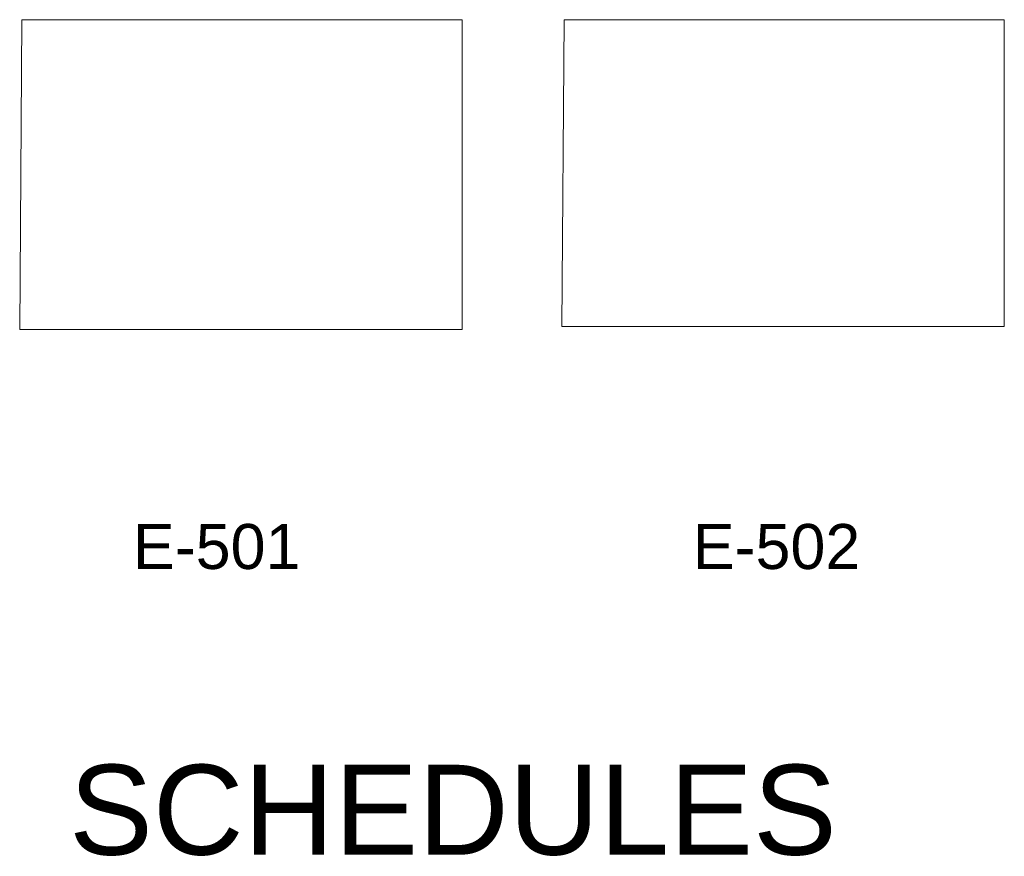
# Model space of a CAD drawing. Header units: inches. Extents: x 19474 to 23438, y 635 to 1835.
# Tile 7 of 14: x 22425 to 22491, y 1536 to 1591. Entities that reach past the tile are written whole.
import ezdxf

# ---------------------------------------------------------------- set-up
doc = ezdxf.new("R2010")
doc.units = ezdxf.units.IN
doc.header["$MEASUREMENT"] = 0
doc.layers.add('E-DETL', color=7, linetype='Continuous', lineweight=30)
doc.layers.add('G-ANNO-REFR', color=7, linetype='Continuous', lineweight=35)
doc.layers.add('E-NPLT', color=7, linetype='Continuous', lineweight=0, plot=False)
doc.styles.add('Arial', font='arial.ttf', dxfattribs={"height": 0.125})
doc.styles.get("Standard").update_dxf_attribs({"font": 'arial.ttf'})

# ---------------------------------------------------------------- blocks, each defined once
blk = doc.blocks.new('ANG M&I STANDARD DESIGN E501-E504')
at = {"layer": 'E-NPLT'}
for points in [[(22425.22, 1591.436), (22454.602, 1591.436), (22454.602, 1570.771), (22425.079, 1570.771)], [(22461.403, 1591.436), (22490.786, 1591.436), (22490.786, 1570.979), (22461.262, 1570.979)]]:
    blk.add_lwpolyline(points, close=True, dxfattribs=at)
at = {"layer": 'E-DETL', "insert": (22458.758, 1572.82), "char_height": 0.125, "attachment_point": 4}
blk.add_mtext('\\A1;  \\P ', dxfattribs=at)
at = {"layer": 'E-NPLT', "attachment_point": 1, "style": 'Arial'}
for s, insert, char_height, width in [('\\pxqc;E-501', (22432.008, 1557.799), 3, 12.42935), ('\\pxqc;E-502', (22469.369, 1557.799), 3, 12.42935), ('\\pxqc;SCHEDULES', (22424.123, 1541.742), 6, 59.73874)]:
    blk.add_mtext(s, dxfattribs=dict(at, insert=insert, char_height=char_height, width=width))

msp = doc.modelspace()

# ---------------------------------------------------------------- block references
at = {"layer": 'G-ANNO-REFR'}
msp.add_blockref('ANG M&I STANDARD DESIGN E501-E504', (0, 0), dxfattribs=at)

doc.saveas('drawing.dxf')
